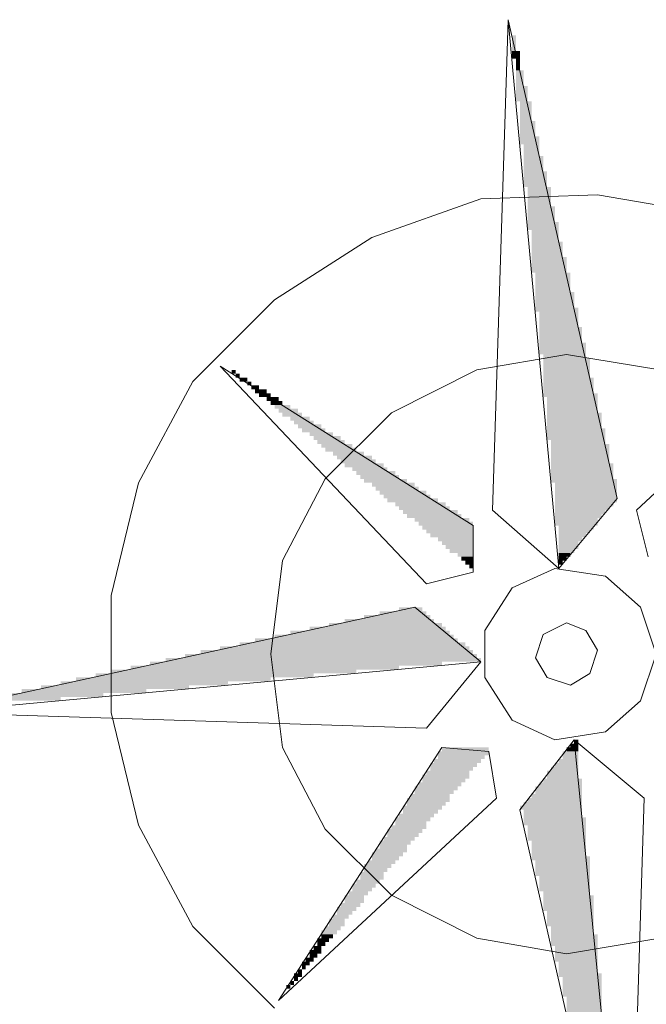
# Model space of a CAD drawing. Header units: millimetres. Extents: x -740 to 33545, y -26688 to 22494.
# Tile 218 of 256: x 12101 to 12169, y 11584 to 11691. Entities that reach past the tile are written whole.
import ezdxf

# ---------------------------------------------------------------- set-up
doc = ezdxf.new("R2010")
doc.units = ezdxf.units.MM
doc.header["$MEASUREMENT"] = 0
doc.layers.add('Nowe_820-G Rysunki Obrazki_Nr_pióra__1', color=252, linetype='Continuous', lineweight=13)
doc.layers.add('Nowe_820-G Rysunki Obrazki_Nr_pióra__23', color=252, linetype='Continuous', lineweight=15)

msp = doc.modelspace()

# ---------------------------------------------------------------- hatches: boundary and pattern name
at = {"layer": 'Nowe_820-G Rysunki Obrazki_Nr_pióra__1', "linetype": 'Continuous', "lineweight": 0}
for points in [[(12154.56, 11688.93), (12154.14, 11688.93), (12154.14, 11687.23), (12154.56, 11687.23)], [(12154.56, 11688.93), (12154.14, 11688.93), (12154.14, 11687.23), (12154.56, 11687.23)], [(12154.14, 11687.23), (12154.14, 11686.39), (12154.99, 11686.39), (12154.99, 11687.23)], [(12154.14, 11687.23), (12154.14, 11686.39), (12154.99, 11686.39), (12154.99, 11687.23)], [(12154.56, 11685.12), (12154.99, 11685.12), (12154.99, 11686.39), (12154.56, 11686.39)], [(12154.56, 11685.12), (12154.99, 11685.12), (12154.99, 11686.39), (12154.56, 11686.39)], [(12154.56, 11683.42), (12155.41, 11683.42), (12155.41, 11685.12), (12154.56, 11685.12)], [(12154.56, 11683.42), (12155.41, 11683.42), (12155.41, 11685.12), (12154.56, 11685.12)], [(12154.56, 11681.73), (12155.83, 11681.73), (12155.83, 11683.42), (12154.56, 11683.42)], [(12154.56, 11681.73), (12155.83, 11681.73), (12155.83, 11683.42), (12154.56, 11683.42)], [(12154.99, 11679.61), (12156.26, 11679.61), (12156.26, 11681.73), (12154.99, 11681.73)], [(12154.99, 11679.61), (12156.26, 11679.61), (12156.26, 11681.73), (12154.99, 11681.73)], [(12154.99, 11677.92), (12156.68, 11677.92), (12156.68, 11679.61), (12154.99, 11679.61)], [(12154.99, 11677.92), (12156.68, 11677.92), (12156.68, 11679.61), (12154.99, 11679.61)], [(12154.99, 11677.07), (12157.1, 11677.07), (12157.1, 11677.92), (12154.99, 11677.92)], [(12154.99, 11677.07), (12157.1, 11677.07), (12157.1, 11677.92), (12154.99, 11677.92)], [(12155.41, 11675.8), (12157.1, 11675.8), (12157.1, 11677.07), (12155.41, 11677.07)], [(12155.41, 11675.8), (12157.1, 11675.8), (12157.1, 11677.07), (12155.41, 11677.07)], [(12155.41, 11674.11), (12157.53, 11674.11), (12157.53, 11675.8), (12155.41, 11675.8)], [(12155.41, 11674.11), (12157.53, 11674.11), (12157.53, 11675.8), (12155.41, 11675.8)], [(12155.41, 11672.42), (12157.95, 11672.42), (12157.95, 11674.11), (12155.41, 11674.11)], [(12155.41, 11672.42), (12157.95, 11672.42), (12157.95, 11674.11), (12155.41, 11674.11)], [(12155.83, 11670.3), (12158.37, 11670.3), (12158.37, 11672.42), (12155.83, 11672.42)], [(12155.83, 11670.3), (12158.37, 11670.3), (12158.37, 11672.42), (12155.83, 11672.42)], [(12155.83, 11668.61), (12158.8, 11668.61), (12158.8, 11670.3), (12155.83, 11670.3)], [(12155.83, 11668.61), (12158.8, 11668.61), (12158.8, 11670.3), (12155.83, 11670.3)], [(12155.83, 11667.76), (12159.22, 11667.76), (12159.22, 11668.61), (12155.83, 11668.61)], [(12155.83, 11667.76), (12159.22, 11667.76), (12159.22, 11668.61), (12155.83, 11668.61)], [(12156.26, 11666.49), (12159.22, 11666.49), (12159.22, 11667.76), (12156.26, 11667.76)], [(12156.26, 11666.49), (12159.22, 11666.49), (12159.22, 11667.76), (12156.26, 11667.76)], [(12156.26, 11664.8), (12159.64, 11664.8), (12159.64, 11666.49), (12156.26, 11666.49)], [(12156.26, 11664.8), (12159.64, 11664.8), (12159.64, 11666.49), (12156.26, 11666.49)], [(12156.26, 11663.1), (12160.07, 11663.1), (12160.07, 11664.8), (12156.26, 11664.8)], [(12156.26, 11663.1), (12160.07, 11663.1), (12160.07, 11664.8), (12156.26, 11664.8)], [(12156.68, 11660.99), (12160.49, 11660.99), (12160.49, 11663.1), (12156.68, 11663.1)], [(12156.68, 11660.99), (12160.49, 11660.99), (12160.49, 11663.1), (12156.68, 11663.1)], [(12156.68, 11659.29), (12160.91, 11659.29), (12160.91, 11660.99), (12156.68, 11660.99)], [(12156.68, 11659.29), (12160.91, 11659.29), (12160.91, 11660.99), (12156.68, 11660.99)], [(12156.68, 11658.87), (12161.34, 11658.87), (12161.34, 11659.29), (12156.68, 11659.29)], [(12156.68, 11658.87), (12161.34, 11658.87), (12161.34, 11659.29), (12156.68, 11659.29)], [(12157.1, 11657.18), (12161.34, 11657.18), (12161.34, 11658.87), (12157.1, 11658.87)], [(12157.1, 11657.18), (12161.34, 11657.18), (12161.34, 11658.87), (12157.1, 11658.87)], [(12157.1, 11655.48), (12161.76, 11655.48), (12161.76, 11657.18), (12157.1, 11657.18)], [(12157.1, 11655.48), (12161.76, 11655.48), (12161.76, 11657.18), (12157.1, 11657.18)], [(12157.1, 11654.21), (12162.18, 11654.21), (12162.18, 11655.48), (12157.1, 11655.48)], [(12157.1, 11654.21), (12162.18, 11654.21), (12162.18, 11655.48), (12157.1, 11655.48)], [(12157.53, 11653.79), (12162.18, 11653.79), (12162.18, 11654.21), (12157.53, 11654.21)], [(12157.53, 11653.79), (12162.18, 11653.79), (12162.18, 11654.21), (12157.53, 11654.21)], [(12157.53, 11651.67), (12162.61, 11651.67), (12162.61, 11653.79), (12157.53, 11653.79)], [(12157.53, 11651.67), (12162.61, 11651.67), (12162.61, 11653.79), (12157.53, 11653.79)], [(12124.08, 11652.52), (12123.66, 11652.52), (12123.66, 11652.1), (12124.08, 11652.1)], [(12124.08, 11652.52), (12123.66, 11652.52), (12123.66, 11652.1), (12124.08, 11652.1)], [(12124.08, 11651.67), (12124.51, 11651.67), (12124.51, 11652.1), (12124.08, 11652.1)], [(12124.08, 11651.67), (12124.51, 11651.67), (12124.51, 11652.1), (12124.08, 11652.1)], [(12124.51, 11651.25), (12125.35, 11651.25), (12125.35, 11651.67), (12124.51, 11651.67)], [(12124.51, 11651.25), (12125.35, 11651.25), (12125.35, 11651.67), (12124.51, 11651.67)], [(12125.35, 11650.83), (12125.78, 11650.83), (12125.78, 11651.25), (12125.35, 11651.25)], [(12125.35, 11650.83), (12125.78, 11650.83), (12125.78, 11651.25), (12125.35, 11651.25)], [(12125.78, 11650.4), (12126.62, 11650.4), (12126.62, 11650.83), (12125.78, 11650.83)], [(12125.78, 11650.4), (12126.62, 11650.4), (12126.62, 11650.83), (12125.78, 11650.83)], [(12157.53, 11649.98), (12163.03, 11649.98), (12163.03, 11651.67), (12157.53, 11651.67)], [(12157.53, 11649.98), (12163.03, 11649.98), (12163.03, 11651.67), (12157.53, 11651.67)], [(12126.2, 11649.98), (12127.47, 11649.98), (12127.47, 11650.4), (12126.2, 11650.4)], [(12126.2, 11649.98), (12127.47, 11649.98), (12127.47, 11650.4), (12126.2, 11650.4)], [(12126.62, 11649.56), (12127.89, 11649.56), (12127.89, 11649.98), (12126.62, 11649.98)], [(12126.62, 11649.56), (12127.89, 11649.56), (12127.89, 11649.98), (12126.62, 11649.98)], [(12157.53, 11649.56), (12163.45, 11649.56), (12163.45, 11649.98), (12157.53, 11649.98)], [(12157.53, 11649.56), (12163.45, 11649.56), (12163.45, 11649.98), (12157.53, 11649.98)], [(12127.47, 11649.13), (12128.74, 11649.13), (12128.74, 11649.56), (12127.47, 11649.56)], [(12127.47, 11649.13), (12128.74, 11649.13), (12128.74, 11649.56), (12127.47, 11649.56)], [(12127.89, 11648.71), (12129.16, 11648.71), (12129.16, 11649.13), (12127.89, 11649.13)], [(12127.89, 11648.71), (12129.16, 11648.71), (12129.16, 11649.13), (12127.89, 11649.13)], [(12128.32, 11648.29), (12130.01, 11648.29), (12130.01, 11648.71), (12128.32, 11648.71)], [(12128.32, 11648.29), (12130.01, 11648.29), (12130.01, 11648.71), (12128.32, 11648.71)], [(12157.95, 11647.86), (12163.45, 11647.86), (12163.45, 11649.56), (12157.95, 11649.56)], [(12157.95, 11647.86), (12163.45, 11647.86), (12163.45, 11649.56), (12157.95, 11649.56)], [(12128.74, 11647.86), (12130.86, 11647.86), (12130.86, 11648.29), (12128.74, 11648.29)], [(12128.74, 11647.86), (12130.86, 11647.86), (12130.86, 11648.29), (12128.74, 11648.29)], [(12129.16, 11647.44), (12131.28, 11647.44), (12131.28, 11647.86), (12129.16, 11647.86)], [(12129.16, 11647.44), (12131.28, 11647.44), (12131.28, 11647.86), (12129.16, 11647.86)], [(12157.95, 11646.17), (12163.88, 11646.17), (12163.88, 11647.86), (12157.95, 11647.86)], [(12157.95, 11646.17), (12163.88, 11646.17), (12163.88, 11647.86), (12157.95, 11647.86)], [(12130.01, 11647.02), (12132.13, 11647.02), (12132.13, 11647.44), (12130.01, 11647.44)], [(12130.01, 11647.02), (12132.13, 11647.02), (12132.13, 11647.44), (12130.01, 11647.44)], [(12130.43, 11646.59), (12132.55, 11646.59), (12132.55, 11647.02), (12130.43, 11647.02)], [(12130.43, 11646.59), (12132.55, 11646.59), (12132.55, 11647.02), (12130.43, 11647.02)], [(12130.86, 11646.17), (12133.4, 11646.17), (12133.4, 11646.59), (12130.86, 11646.59)], [(12130.86, 11646.17), (12133.4, 11646.17), (12133.4, 11646.59), (12130.86, 11646.59)], [(12131.28, 11645.75), (12133.82, 11645.75), (12133.82, 11646.17), (12131.28, 11646.17)], [(12131.28, 11645.75), (12133.82, 11645.75), (12133.82, 11646.17), (12131.28, 11646.17)], [(12132.13, 11645.32), (12134.67, 11645.32), (12134.67, 11645.75), (12132.13, 11645.75)], [(12132.13, 11645.32), (12134.67, 11645.32), (12134.67, 11645.75), (12132.13, 11645.75)], [(12157.95, 11644.9), (12164.3, 11644.9), (12164.3, 11646.17), (12157.95, 11646.17)], [(12157.95, 11644.9), (12164.3, 11644.9), (12164.3, 11646.17), (12157.95, 11646.17)], [(12132.55, 11644.9), (12135.51, 11644.9), (12135.51, 11645.32), (12132.55, 11645.32)], [(12132.55, 11644.9), (12135.51, 11644.9), (12135.51, 11645.32), (12132.55, 11645.32)], [(12132.97, 11644.48), (12135.94, 11644.48), (12135.94, 11644.9), (12132.97, 11644.9)], [(12132.97, 11644.48), (12135.94, 11644.48), (12135.94, 11644.9), (12132.97, 11644.9)], [(12133.4, 11644.05), (12136.78, 11644.05), (12136.78, 11644.48), (12133.4, 11644.48)], [(12133.4, 11644.05), (12136.78, 11644.05), (12136.78, 11644.48), (12133.4, 11644.48)], [(12158.37, 11644.48), (12164.3, 11644.48), (12164.3, 11644.9), (12158.37, 11644.9)], [(12158.37, 11644.48), (12164.3, 11644.48), (12164.3, 11644.9), (12158.37, 11644.9)], [(12158.37, 11642.36), (12164.72, 11642.36), (12164.72, 11644.48), (12158.37, 11644.48)], [(12158.37, 11642.36), (12164.72, 11642.36), (12164.72, 11644.48), (12158.37, 11644.48)], [(12133.82, 11643.63), (12137.21, 11643.63), (12137.21, 11644.05), (12133.82, 11644.05)], [(12133.82, 11643.63), (12137.21, 11643.63), (12137.21, 11644.05), (12133.82, 11644.05)], [(12134.67, 11643.21), (12138.05, 11643.21), (12138.05, 11643.63), (12134.67, 11643.63)], [(12134.67, 11643.21), (12138.05, 11643.21), (12138.05, 11643.63), (12134.67, 11643.63)], [(12135.09, 11642.78), (12138.9, 11642.78), (12138.9, 11643.21), (12135.09, 11643.21)], [(12135.09, 11642.78), (12138.9, 11642.78), (12138.9, 11643.21), (12135.09, 11643.21)], [(12135.51, 11642.36), (12139.32, 11642.36), (12139.32, 11642.78), (12135.51, 11642.78)], [(12135.51, 11642.36), (12139.32, 11642.36), (12139.32, 11642.78), (12135.51, 11642.78)], [(12135.94, 11641.94), (12140.17, 11641.94), (12140.17, 11642.36), (12135.94, 11642.36)], [(12135.94, 11641.94), (12140.17, 11641.94), (12140.17, 11642.36), (12135.94, 11642.36)], [(12158.37, 11640.67), (12165.15, 11640.67), (12165.15, 11642.36), (12158.37, 11642.36)], [(12158.37, 11640.67), (12165.15, 11640.67), (12165.15, 11642.36), (12158.37, 11642.36)], [(12136.78, 11641.51), (12140.59, 11641.51), (12140.59, 11641.94), (12136.78, 11641.94)], [(12136.78, 11641.51), (12140.59, 11641.51), (12140.59, 11641.94), (12136.78, 11641.94)], [(12137.21, 11641.09), (12141.44, 11641.09), (12141.44, 11641.51), (12137.21, 11641.51)], [(12137.21, 11641.09), (12141.44, 11641.09), (12141.44, 11641.51), (12137.21, 11641.51)], [(12137.63, 11640.67), (12141.86, 11640.67), (12141.86, 11641.09), (12137.63, 11641.09)], [(12137.63, 11640.67), (12141.86, 11640.67), (12141.86, 11641.09), (12137.63, 11641.09)], [(12138.05, 11640.24), (12142.71, 11640.24), (12142.71, 11640.67), (12138.05, 11640.67)], [(12138.05, 11640.24), (12142.71, 11640.24), (12142.71, 11640.67), (12138.05, 11640.67)], [(12138.9, 11639.82), (12143.56, 11639.82), (12143.56, 11640.24), (12138.9, 11640.24)], [(12138.9, 11639.82), (12143.56, 11639.82), (12143.56, 11640.24), (12138.9, 11640.24)], [(12158.37, 11640.24), (12165.57, 11640.24), (12165.57, 11640.67), (12158.37, 11640.67)], [(12158.37, 11640.24), (12165.57, 11640.24), (12165.57, 11640.67), (12158.37, 11640.67)], [(12158.8, 11638.13), (12165.57, 11638.13), (12165.57, 11640.24), (12158.8, 11640.24)], [(12158.8, 11638.13), (12165.57, 11638.13), (12165.57, 11640.24), (12158.8, 11640.24)], [(12139.32, 11639.4), (12143.98, 11639.4), (12143.98, 11639.82), (12139.32, 11639.82)], [(12139.32, 11639.4), (12143.98, 11639.4), (12143.98, 11639.82), (12139.32, 11639.82)], [(12139.75, 11638.97), (12144.83, 11638.97), (12144.83, 11639.4), (12139.75, 11639.4)], [(12139.75, 11638.97), (12144.83, 11638.97), (12144.83, 11639.4), (12139.75, 11639.4)], [(12140.17, 11638.55), (12145.25, 11638.55), (12145.25, 11638.97), (12140.17, 11638.97)], [(12140.17, 11638.55), (12145.25, 11638.55), (12145.25, 11638.97), (12140.17, 11638.97)], [(12140.59, 11638.13), (12146.1, 11638.13), (12146.1, 11638.55), (12140.59, 11638.55)], [(12140.59, 11638.13), (12146.1, 11638.13), (12146.1, 11638.55), (12140.59, 11638.55)], [(12141.44, 11637.7), (12146.94, 11637.7), (12146.94, 11638.13), (12141.44, 11638.13)], [(12141.44, 11637.7), (12146.94, 11637.7), (12146.94, 11638.13), (12141.44, 11638.13)], [(12158.8, 11637.7), (12165.15, 11637.7), (12165.15, 11638.13), (12158.8, 11638.13)], [(12158.8, 11637.7), (12165.15, 11637.7), (12165.15, 11638.13), (12158.8, 11638.13)], [(12141.86, 11637.28), (12147.37, 11637.28), (12147.37, 11637.7), (12141.86, 11637.7)], [(12141.86, 11637.28), (12147.37, 11637.28), (12147.37, 11637.7), (12141.86, 11637.7)], [(12142.29, 11636.86), (12148.21, 11636.86), (12148.21, 11637.28), (12142.29, 11637.28)], [(12142.29, 11636.86), (12148.21, 11636.86), (12148.21, 11637.28), (12142.29, 11637.28)], [(12142.71, 11636.43), (12148.64, 11636.43), (12148.64, 11636.86), (12142.71, 11636.86)], [(12142.71, 11636.43), (12148.64, 11636.43), (12148.64, 11636.86), (12142.71, 11636.86)], [(12158.8, 11637.28), (12164.72, 11637.28), (12164.72, 11637.7), (12158.8, 11637.7)], [(12158.8, 11637.28), (12164.72, 11637.28), (12164.72, 11637.7), (12158.8, 11637.7)], [(12158.8, 11636.86), (12164.3, 11636.86), (12164.3, 11637.28), (12158.8, 11637.28)], [(12158.8, 11636.86), (12164.3, 11636.86), (12164.3, 11637.28), (12158.8, 11637.28)], [(12158.8, 11636.43), (12163.88, 11636.43), (12163.88, 11636.86), (12158.8, 11636.86)], [(12158.8, 11636.43), (12163.88, 11636.43), (12163.88, 11636.86), (12158.8, 11636.86)], [(12143.56, 11636.01), (12149.48, 11636.01), (12149.48, 11636.43), (12143.56, 11636.43)], [(12143.56, 11636.01), (12149.48, 11636.01), (12149.48, 11636.43), (12143.56, 11636.43)], [(12143.98, 11635.59), (12149.91, 11635.59), (12149.91, 11636.01), (12143.98, 11636.01)], [(12143.98, 11635.59), (12149.91, 11635.59), (12149.91, 11636.01), (12143.98, 11636.01)], [(12158.8, 11635.59), (12163.45, 11635.59), (12163.45, 11636.43), (12158.8, 11636.43)], [(12158.8, 11635.59), (12163.45, 11635.59), (12163.45, 11636.43), (12158.8, 11636.43)], [(12144.4, 11635.16), (12149.91, 11635.16), (12149.91, 11635.59), (12144.4, 11635.59)], [(12144.4, 11635.16), (12149.91, 11635.16), (12149.91, 11635.59), (12144.4, 11635.59)], [(12144.83, 11634.74), (12149.91, 11634.74), (12149.91, 11635.16), (12144.83, 11635.16)], [(12144.83, 11634.74), (12149.91, 11634.74), (12149.91, 11635.16), (12144.83, 11635.16)], [(12145.25, 11634.32), (12149.91, 11634.32), (12149.91, 11634.74), (12145.25, 11634.74)], [(12145.25, 11634.32), (12149.91, 11634.32), (12149.91, 11634.74), (12145.25, 11634.74)], [(12159.22, 11635.16), (12163.03, 11635.16), (12163.03, 11635.59), (12159.22, 11635.59)], [(12159.22, 11635.16), (12163.03, 11635.16), (12163.03, 11635.59), (12159.22, 11635.59)], [(12159.22, 11634.74), (12162.61, 11634.74), (12162.61, 11635.16), (12159.22, 11635.16)], [(12159.22, 11634.74), (12162.61, 11634.74), (12162.61, 11635.16), (12159.22, 11635.16)], [(12159.22, 11634.32), (12162.18, 11634.32), (12162.18, 11634.74), (12159.22, 11634.74)], [(12159.22, 11634.32), (12162.18, 11634.32), (12162.18, 11634.74), (12159.22, 11634.74)], [(12146.1, 11633.89), (12149.91, 11633.89), (12149.91, 11634.32), (12146.1, 11634.32)], [(12146.1, 11633.89), (12149.91, 11633.89), (12149.91, 11634.32), (12146.1, 11634.32)], [(12146.52, 11633.47), (12149.91, 11633.47), (12149.91, 11633.89), (12146.52, 11633.89)], [(12146.52, 11633.47), (12149.91, 11633.47), (12149.91, 11633.89), (12146.52, 11633.89)], [(12159.22, 11633.89), (12161.76, 11633.89), (12161.76, 11634.32), (12159.22, 11634.32)], [(12159.22, 11633.89), (12161.76, 11633.89), (12161.76, 11634.32), (12159.22, 11634.32)], [(12159.22, 11633.05), (12161.34, 11633.05), (12161.34, 11633.89), (12159.22, 11633.89)], [(12159.22, 11633.05), (12161.34, 11633.05), (12161.34, 11633.89), (12159.22, 11633.89)], [(12146.94, 11633.05), (12149.91, 11633.05), (12149.91, 11633.47), (12146.94, 11633.47)], [(12146.94, 11633.05), (12149.91, 11633.05), (12149.91, 11633.47), (12146.94, 11633.47)], [(12147.37, 11632.62), (12149.91, 11632.62), (12149.91, 11633.05), (12147.37, 11633.05)], [(12147.37, 11632.62), (12149.91, 11632.62), (12149.91, 11633.05), (12147.37, 11633.05)], [(12148.21, 11632.2), (12149.91, 11632.2), (12149.91, 11632.62), (12148.21, 11632.62)], [(12148.21, 11632.2), (12149.91, 11632.2), (12149.91, 11632.62), (12148.21, 11632.62)], [(12159.22, 11632.62), (12160.91, 11632.62), (12160.91, 11633.05), (12159.22, 11633.05)], [(12159.22, 11632.62), (12160.91, 11632.62), (12160.91, 11633.05), (12159.22, 11633.05)], [(12159.22, 11632.2), (12160.49, 11632.2), (12160.49, 11632.62), (12159.22, 11632.62)], [(12159.22, 11632.2), (12160.49, 11632.2), (12160.49, 11632.62), (12159.22, 11632.62)], [(12148.64, 11631.78), (12149.91, 11631.78), (12149.91, 11632.2), (12148.64, 11632.2)], [(12148.64, 11631.78), (12149.91, 11631.78), (12149.91, 11632.2), (12148.64, 11632.2)], [(12149.06, 11631.35), (12149.91, 11631.35), (12149.91, 11631.78), (12149.06, 11631.78)], [(12149.06, 11631.35), (12149.91, 11631.35), (12149.91, 11631.78), (12149.06, 11631.78)], [(12159.22, 11631.78), (12160.07, 11631.78), (12160.07, 11632.2), (12159.22, 11632.2)], [(12159.22, 11631.78), (12160.07, 11631.78), (12160.07, 11632.2), (12159.22, 11632.2)], [(12159.22, 11631.78), (12159.22, 11631.35), (12159.64, 11631.35), (12159.64, 11631.78)], [(12159.22, 11631.78), (12159.22, 11631.35), (12159.64, 11631.35), (12159.64, 11631.78)], [(12149.48, 11631.35), (12149.48, 11630.93), (12149.91, 11630.93), (12149.91, 11631.35)], [(12149.48, 11631.35), (12149.48, 11630.93), (12149.91, 11630.93), (12149.91, 11631.35)], [(12139.75, 11625.85), (12144.83, 11625.85), (12144.83, 11626.27), (12139.75, 11626.27)], [(12139.75, 11625.85), (12144.83, 11625.85), (12144.83, 11626.27), (12139.75, 11626.27)], [(12141.86, 11626.27), (12144.4, 11626.27), (12144.4, 11626.7), (12141.86, 11626.7)], [(12141.86, 11626.27), (12144.4, 11626.27), (12144.4, 11626.7), (12141.86, 11626.7)], [(12134.24, 11624.58), (12146.52, 11624.58), (12146.52, 11625), (12134.24, 11625)], [(12134.24, 11624.58), (12146.52, 11624.58), (12146.52, 11625), (12134.24, 11625)], [(12135.94, 11625), (12145.67, 11625), (12145.67, 11625.43), (12135.94, 11625.43)], [(12135.94, 11625), (12145.67, 11625), (12145.67, 11625.43), (12135.94, 11625.43)], [(12138.05, 11625.43), (12145.25, 11625.43), (12145.25, 11625.85), (12138.05, 11625.85)], [(12138.05, 11625.43), (12145.25, 11625.43), (12145.25, 11625.85), (12138.05, 11625.85)], [(12130.01, 11623.73), (12147.37, 11623.73), (12147.37, 11624.16), (12130.01, 11624.16)], [(12130.01, 11623.73), (12147.37, 11623.73), (12147.37, 11624.16), (12130.01, 11624.16)], [(12132.13, 11624.16), (12146.94, 11624.16), (12146.94, 11624.58), (12132.13, 11624.58)], [(12132.13, 11624.16), (12146.94, 11624.16), (12146.94, 11624.58), (12132.13, 11624.58)], [(12124.51, 11622.46), (12149.06, 11622.46), (12149.06, 11622.89), (12124.51, 11622.89)], [(12124.51, 11622.46), (12149.06, 11622.46), (12149.06, 11622.89), (12124.51, 11622.89)], [(12126.2, 11622.89), (12148.21, 11622.89), (12148.21, 11623.31), (12126.2, 11623.31)], [(12126.2, 11622.89), (12148.21, 11622.89), (12148.21, 11623.31), (12126.2, 11623.31)], [(12128.32, 11623.31), (12147.79, 11623.31), (12147.79, 11623.73), (12128.32, 11623.73)], [(12128.32, 11623.31), (12147.79, 11623.31), (12147.79, 11623.73), (12128.32, 11623.73)], [(12120.27, 11621.62), (12149.91, 11621.62), (12149.91, 11622.04), (12120.27, 11622.04)], [(12120.27, 11621.62), (12149.91, 11621.62), (12149.91, 11622.04), (12120.27, 11622.04)], [(12122.39, 11622.04), (12149.48, 11622.04), (12149.48, 11622.46), (12122.39, 11622.46)], [(12122.39, 11622.04), (12149.48, 11622.04), (12149.48, 11622.46), (12122.39, 11622.46)], [(12114.77, 11620.35), (12146.52, 11620.35), (12146.52, 11620.77), (12114.77, 11620.77)], [(12114.77, 11620.35), (12146.52, 11620.35), (12146.52, 11620.77), (12114.77, 11620.77)], [(12116.46, 11620.77), (12150.75, 11620.77), (12150.75, 11621.19), (12116.46, 11621.19)], [(12116.46, 11620.77), (12150.75, 11620.77), (12150.75, 11621.19), (12116.46, 11621.19)], [(12118.58, 11621.19), (12150.33, 11621.19), (12150.33, 11621.62), (12118.58, 11621.62)], [(12118.58, 11621.19), (12150.33, 11621.19), (12150.33, 11621.62), (12118.58, 11621.62)], [(12110.54, 11619.5), (12137.21, 11619.5), (12137.21, 11619.92), (12110.54, 11619.92)], [(12110.54, 11619.5), (12137.21, 11619.5), (12137.21, 11619.92), (12110.54, 11619.92)], [(12112.65, 11619.92), (12141.86, 11619.92), (12141.86, 11620.35), (12112.65, 11620.35)], [(12112.65, 11619.92), (12141.86, 11619.92), (12141.86, 11620.35), (12112.65, 11620.35)], [(12105.03, 11618.23), (12123.24, 11618.23), (12123.24, 11618.65), (12105.03, 11618.65)], [(12105.03, 11618.23), (12123.24, 11618.23), (12123.24, 11618.65), (12105.03, 11618.65)], [(12106.73, 11618.65), (12127.89, 11618.65), (12127.89, 11619.08), (12106.73, 11619.08)], [(12106.73, 11618.65), (12127.89, 11618.65), (12127.89, 11619.08), (12106.73, 11619.08)], [(12108.84, 11619.08), (12132.55, 11619.08), (12132.55, 11619.5), (12108.84, 11619.5)], [(12108.84, 11619.08), (12132.55, 11619.08), (12132.55, 11619.5), (12108.84, 11619.5)], [(12100.8, 11617.38), (12114.35, 11617.38), (12114.35, 11617.81), (12100.8, 11617.81)], [(12100.8, 11617.38), (12114.35, 11617.38), (12114.35, 11617.81), (12100.8, 11617.81)], [(12102.92, 11617.81), (12119, 11617.81), (12119, 11618.23), (12102.92, 11618.23)], [(12102.92, 11617.81), (12119, 11617.81), (12119, 11618.23), (12102.92, 11618.23)], [(12096.99, 11616.54), (12105.03, 11616.54), (12105.03, 11616.96), (12096.99, 11616.96)], [(12096.99, 11616.54), (12105.03, 11616.54), (12105.03, 11616.96), (12096.99, 11616.96)], [(12099.11, 11616.96), (12109.69, 11616.96), (12109.69, 11617.38), (12099.11, 11617.38)], [(12099.11, 11616.96), (12109.69, 11616.96), (12109.69, 11617.38), (12099.11, 11617.38)], [(12160.91, 11611.88), (12161.34, 11611.88), (12161.34, 11612.3), (12160.91, 11612.3)], [(12160.91, 11611.88), (12161.34, 11611.88), (12161.34, 11612.3), (12160.91, 11612.3)], [(12146.52, 11611.03), (12151.6, 11611.03), (12151.6, 11611.46), (12146.52, 11611.46)], [(12146.52, 11611.03), (12151.6, 11611.03), (12151.6, 11611.46), (12146.52, 11611.46)], [(12160.07, 11611.03), (12161.34, 11611.03), (12161.34, 11611.46), (12160.07, 11611.46)], [(12160.07, 11611.03), (12161.34, 11611.03), (12161.34, 11611.46), (12160.07, 11611.46)], [(12160.49, 11611.46), (12161.34, 11611.46), (12161.34, 11611.88), (12160.49, 11611.88)], [(12160.49, 11611.46), (12161.34, 11611.46), (12161.34, 11611.88), (12160.49, 11611.88)], [(12145.67, 11609.76), (12150.75, 11609.76), (12150.75, 11610.19), (12145.67, 11610.19)], [(12145.67, 11609.76), (12150.75, 11609.76), (12150.75, 11610.19), (12145.67, 11610.19)], [(12146.1, 11610.61), (12151.6, 11610.61), (12151.6, 11611.03), (12146.1, 11611.03)], [(12146.1, 11610.61), (12151.6, 11610.61), (12151.6, 11611.03), (12146.1, 11611.03)], [(12146.1, 11610.19), (12151.18, 11610.19), (12151.18, 11610.61), (12146.1, 11610.61)], [(12146.1, 11610.19), (12151.18, 11610.19), (12151.18, 11610.61), (12146.1, 11610.61)], [(12159.22, 11609.76), (12161.34, 11609.76), (12161.34, 11610.19), (12159.22, 11610.19)], [(12159.22, 11609.76), (12161.34, 11609.76), (12161.34, 11610.19), (12159.22, 11610.19)], [(12159.64, 11610.19), (12161.34, 11610.19), (12161.34, 11611.03), (12159.64, 11611.03)], [(12159.64, 11610.19), (12161.34, 11610.19), (12161.34, 11611.03), (12159.64, 11611.03)], [(12145.25, 11609.34), (12150.33, 11609.34), (12150.33, 11609.76), (12145.25, 11609.76)], [(12145.25, 11609.34), (12150.33, 11609.34), (12150.33, 11609.76), (12145.25, 11609.76)], [(12145.25, 11608.92), (12149.91, 11608.92), (12149.91, 11609.34), (12145.25, 11609.34)], [(12145.25, 11608.92), (12149.91, 11608.92), (12149.91, 11609.34), (12145.25, 11609.34)], [(12158.37, 11608.92), (12161.34, 11608.92), (12161.34, 11609.34), (12158.37, 11609.34)], [(12158.37, 11608.92), (12161.34, 11608.92), (12161.34, 11609.34), (12158.37, 11609.34)], [(12158.8, 11609.34), (12161.34, 11609.34), (12161.34, 11609.76), (12158.8, 11609.76)], [(12158.8, 11609.34), (12161.34, 11609.34), (12161.34, 11609.76), (12158.8, 11609.76)], [(12144.4, 11608.07), (12149.48, 11608.07), (12149.48, 11608.49), (12144.4, 11608.49)], [(12144.4, 11608.07), (12149.48, 11608.07), (12149.48, 11608.49), (12144.4, 11608.49)], [(12144.4, 11607.65), (12149.06, 11607.65), (12149.06, 11608.07), (12144.4, 11608.07)], [(12144.4, 11607.65), (12149.06, 11607.65), (12149.06, 11608.07), (12144.4, 11608.07)], [(12144.83, 11608.49), (12149.48, 11608.49), (12149.48, 11608.92), (12144.83, 11608.92)], [(12144.83, 11608.49), (12149.48, 11608.49), (12149.48, 11608.92), (12144.83, 11608.92)], [(12157.53, 11607.65), (12161.76, 11607.65), (12161.76, 11608.07), (12157.53, 11608.07)], [(12157.53, 11607.65), (12161.76, 11607.65), (12161.76, 11608.07), (12157.53, 11608.07)], [(12157.95, 11608.07), (12161.34, 11608.07), (12161.34, 11608.92), (12157.95, 11608.92)], [(12157.95, 11608.07), (12161.34, 11608.07), (12161.34, 11608.92), (12157.95, 11608.92)], [(12143.56, 11606.8), (12148.21, 11606.8), (12148.21, 11607.22), (12143.56, 11607.22)], [(12143.56, 11606.8), (12148.21, 11606.8), (12148.21, 11607.22), (12143.56, 11607.22)], [(12143.56, 11606.38), (12147.79, 11606.38), (12147.79, 11606.8), (12143.56, 11606.8)], [(12143.56, 11606.38), (12147.79, 11606.38), (12147.79, 11606.8), (12143.56, 11606.8)], [(12143.98, 11607.22), (12148.64, 11607.22), (12148.64, 11607.65), (12143.98, 11607.65)], [(12143.98, 11607.22), (12148.64, 11607.22), (12148.64, 11607.65), (12143.98, 11607.65)], [(12156.68, 11606.38), (12161.76, 11606.38), (12161.76, 11607.22), (12156.68, 11607.22)], [(12156.68, 11606.38), (12161.76, 11606.38), (12161.76, 11607.22), (12156.68, 11607.22)], [(12157.1, 11607.22), (12161.76, 11607.22), (12161.76, 11607.65), (12157.1, 11607.65)], [(12157.1, 11607.22), (12161.76, 11607.22), (12161.76, 11607.65), (12157.1, 11607.65)], [(12142.71, 11605.53), (12147.37, 11605.53), (12147.37, 11605.95), (12142.71, 11605.95)], [(12142.71, 11605.53), (12147.37, 11605.53), (12147.37, 11605.95), (12142.71, 11605.95)], [(12143.13, 11605.95), (12147.37, 11605.95), (12147.37, 11606.38), (12143.13, 11606.38)], [(12143.13, 11605.95), (12147.37, 11605.95), (12147.37, 11606.38), (12143.13, 11606.38)], [(12155.83, 11605.53), (12161.76, 11605.53), (12161.76, 11605.95), (12155.83, 11605.95)], [(12155.83, 11605.53), (12161.76, 11605.53), (12161.76, 11605.95), (12155.83, 11605.95)], [(12156.26, 11605.95), (12161.76, 11605.95), (12161.76, 11606.38), (12156.26, 11606.38)], [(12156.26, 11605.95), (12161.76, 11605.95), (12161.76, 11606.38), (12156.26, 11606.38)], [(12142.29, 11604.68), (12146.52, 11604.68), (12146.52, 11605.11), (12142.29, 11605.11)], [(12142.29, 11604.68), (12146.52, 11604.68), (12146.52, 11605.11), (12142.29, 11605.11)], [(12142.29, 11604.26), (12146.1, 11604.26), (12146.1, 11604.68), (12142.29, 11604.68)], [(12142.29, 11604.26), (12146.1, 11604.26), (12146.1, 11604.68), (12142.29, 11604.68)], [(12142.71, 11605.11), (12146.94, 11605.11), (12146.94, 11605.53), (12142.71, 11605.53)], [(12142.71, 11605.11), (12146.94, 11605.11), (12146.94, 11605.53), (12142.71, 11605.53)], [(12154.99, 11605.11), (12154.99, 11604.68), (12161.76, 11604.68), (12161.76, 11605.11)], [(12154.99, 11605.11), (12154.99, 11604.68), (12161.76, 11604.68), (12161.76, 11605.11)], [(12155.41, 11605.11), (12161.76, 11605.11), (12161.76, 11605.53), (12155.41, 11605.53)], [(12155.41, 11605.11), (12161.76, 11605.11), (12161.76, 11605.53), (12155.41, 11605.53)], [(12155.41, 11603.84), (12161.76, 11603.84), (12161.76, 11604.68), (12155.41, 11604.68)], [(12155.41, 11603.84), (12161.76, 11603.84), (12161.76, 11604.68), (12155.41, 11604.68)], [(12141.44, 11603.41), (12145.25, 11603.41), (12145.25, 11603.84), (12141.44, 11603.84)], [(12141.44, 11603.41), (12145.25, 11603.41), (12145.25, 11603.84), (12141.44, 11603.84)], [(12141.86, 11603.84), (12145.67, 11603.84), (12145.67, 11604.26), (12141.86, 11604.26)], [(12141.86, 11603.84), (12145.67, 11603.84), (12145.67, 11604.26), (12141.86, 11604.26)], [(12155.41, 11602.99), (12162.18, 11602.99), (12162.18, 11603.84), (12155.41, 11603.84)], [(12155.41, 11602.99), (12162.18, 11602.99), (12162.18, 11603.84), (12155.41, 11603.84)], [(12140.59, 11602.14), (12144.4, 11602.14), (12144.4, 11602.57), (12140.59, 11602.57)], [(12140.59, 11602.14), (12144.4, 11602.14), (12144.4, 11602.57), (12140.59, 11602.57)], [(12141.02, 11602.57), (12144.83, 11602.57), (12144.83, 11602.99), (12141.02, 11602.99)], [(12141.02, 11602.57), (12144.83, 11602.57), (12144.83, 11602.99), (12141.02, 11602.99)], [(12141.44, 11602.99), (12144.83, 11602.99), (12144.83, 11603.41), (12141.44, 11603.41)], [(12141.44, 11602.99), (12144.83, 11602.99), (12144.83, 11603.41), (12141.44, 11603.41)], [(12155.83, 11601.3), (12162.18, 11601.3), (12162.18, 11602.99), (12155.83, 11602.99)], [(12155.83, 11601.3), (12162.18, 11601.3), (12162.18, 11602.99), (12155.83, 11602.99)], [(12140.17, 11601.3), (12143.56, 11601.3), (12143.56, 11601.72), (12140.17, 11601.72)], [(12140.17, 11601.3), (12143.56, 11601.3), (12143.56, 11601.72), (12140.17, 11601.72)], [(12140.59, 11601.72), (12143.98, 11601.72), (12143.98, 11602.14), (12140.59, 11602.14)], [(12140.59, 11601.72), (12143.98, 11601.72), (12143.98, 11602.14), (12140.59, 11602.14)], [(12139.32, 11600.03), (12142.71, 11600.03), (12142.71, 11600.45), (12139.32, 11600.45)], [(12139.32, 11600.03), (12142.71, 11600.03), (12142.71, 11600.45), (12139.32, 11600.45)], [(12139.75, 11600.87), (12143.13, 11600.87), (12143.13, 11601.3), (12139.75, 11601.3)], [(12139.75, 11600.87), (12143.13, 11600.87), (12143.13, 11601.3), (12139.75, 11601.3)], [(12139.75, 11600.45), (12142.71, 11600.45), (12142.71, 11600.87), (12139.75, 11600.87)], [(12139.75, 11600.45), (12142.71, 11600.45), (12142.71, 11600.87), (12139.75, 11600.87)], [(12156.26, 11599.6), (12162.18, 11599.6), (12162.18, 11601.3), (12156.26, 11601.3)], [(12156.26, 11599.6), (12162.18, 11599.6), (12162.18, 11601.3), (12156.26, 11601.3)], [(12138.9, 11599.6), (12142.29, 11599.6), (12142.29, 11600.03), (12138.9, 11600.03)], [(12138.9, 11599.6), (12142.29, 11599.6), (12142.29, 11600.03), (12138.9, 11600.03)], [(12138.9, 11599.18), (12141.86, 11599.18), (12141.86, 11599.6), (12138.9, 11599.6)], [(12138.9, 11599.18), (12141.86, 11599.18), (12141.86, 11599.6), (12138.9, 11599.6)], [(12156.26, 11599.18), (12162.61, 11599.18), (12162.61, 11599.6), (12156.26, 11599.6)], [(12156.26, 11599.18), (12162.61, 11599.18), (12162.61, 11599.6), (12156.26, 11599.6)], [(12138.05, 11598.33), (12141.02, 11598.33), (12141.02, 11598.76), (12138.05, 11598.76)], [(12138.05, 11598.33), (12141.02, 11598.33), (12141.02, 11598.76), (12138.05, 11598.76)], [(12138.05, 11597.91), (12140.59, 11597.91), (12140.59, 11598.33), (12138.05, 11598.33)], [(12138.05, 11597.91), (12140.59, 11597.91), (12140.59, 11598.33), (12138.05, 11598.33)], [(12138.48, 11598.76), (12141.44, 11598.76), (12141.44, 11599.18), (12138.48, 11599.18)], [(12138.48, 11598.76), (12141.44, 11598.76), (12141.44, 11599.18), (12138.48, 11599.18)], [(12156.68, 11597.49), (12162.61, 11597.49), (12162.61, 11599.18), (12156.68, 11599.18)], [(12156.68, 11597.49), (12162.61, 11597.49), (12162.61, 11599.18), (12156.68, 11599.18)], [(12137.63, 11597.06), (12140.17, 11597.06), (12140.17, 11597.91), (12137.63, 11597.91)], [(12137.63, 11597.06), (12140.17, 11597.06), (12140.17, 11597.91), (12137.63, 11597.91)], [(12157.1, 11595.79), (12162.61, 11595.79), (12162.61, 11597.49), (12157.1, 11597.49)], [(12157.1, 11595.79), (12162.61, 11595.79), (12162.61, 11597.49), (12157.1, 11597.49)], [(12136.78, 11596.22), (12139.32, 11596.22), (12139.32, 11596.64), (12136.78, 11596.64)], [(12136.78, 11596.22), (12139.32, 11596.22), (12139.32, 11596.64), (12136.78, 11596.64)], [(12136.78, 11595.79), (12138.9, 11595.79), (12138.9, 11596.22), (12136.78, 11596.22)], [(12136.78, 11595.79), (12138.9, 11595.79), (12138.9, 11596.22), (12136.78, 11596.22)], [(12137.21, 11596.64), (12139.75, 11596.64), (12139.75, 11597.06), (12137.21, 11597.06)], [(12137.21, 11596.64), (12139.75, 11596.64), (12139.75, 11597.06), (12137.21, 11597.06)], [(12135.94, 11594.52), (12138.05, 11594.52), (12138.05, 11595.37), (12135.94, 11595.37)], [(12135.94, 11594.52), (12138.05, 11594.52), (12138.05, 11595.37), (12135.94, 11595.37)], [(12136.36, 11595.37), (12138.48, 11595.37), (12138.48, 11595.79), (12136.36, 11595.79)], [(12136.36, 11595.37), (12138.48, 11595.37), (12138.48, 11595.79), (12136.36, 11595.79)], [(12157.53, 11595.37), (12162.61, 11595.37), (12162.61, 11595.79), (12157.53, 11595.79)], [(12157.53, 11595.37), (12162.61, 11595.37), (12162.61, 11595.79), (12157.53, 11595.79)], [(12157.53, 11593.68), (12163.03, 11593.68), (12163.03, 11595.37), (12157.53, 11595.37)], [(12157.53, 11593.68), (12163.03, 11593.68), (12163.03, 11595.37), (12157.53, 11595.37)], [(12135.09, 11593.68), (12137.21, 11593.68), (12137.21, 11594.1), (12135.09, 11594.1)], [(12135.09, 11593.68), (12137.21, 11593.68), (12137.21, 11594.1), (12135.09, 11594.1)], [(12135.51, 11594.1), (12137.63, 11594.1), (12137.63, 11594.52), (12135.51, 11594.52)], [(12135.51, 11594.1), (12137.63, 11594.1), (12137.63, 11594.52), (12135.51, 11594.52)], [(12134.67, 11592.83), (12136.36, 11592.83), (12136.36, 11593.25), (12134.67, 11593.25)], [(12134.67, 11592.83), (12136.36, 11592.83), (12136.36, 11593.25), (12134.67, 11593.25)], [(12135.09, 11593.25), (12136.78, 11593.25), (12136.78, 11593.68), (12135.09, 11593.68)], [(12135.09, 11593.25), (12136.78, 11593.25), (12136.78, 11593.68), (12135.09, 11593.68)], [(12157.95, 11591.98), (12163.03, 11591.98), (12163.03, 11593.68), (12157.95, 11593.68)], [(12157.95, 11591.98), (12163.03, 11591.98), (12163.03, 11593.68), (12157.95, 11593.68)], [(12133.82, 11591.56), (12135.51, 11591.56), (12135.51, 11591.98), (12133.82, 11591.98)], [(12133.82, 11591.56), (12135.51, 11591.56), (12135.51, 11591.98), (12133.82, 11591.98)], [(12134.24, 11591.98), (12135.94, 11591.98), (12135.94, 11592.83), (12134.24, 11592.83)], [(12134.24, 11591.98), (12135.94, 11591.98), (12135.94, 11592.83), (12134.24, 11592.83)], [(12158.37, 11591.14), (12163.03, 11591.14), (12163.03, 11591.98), (12158.37, 11591.98)], [(12158.37, 11591.14), (12163.03, 11591.14), (12163.03, 11591.98), (12158.37, 11591.98)], [(12133.4, 11591.14), (12135.09, 11591.14), (12135.09, 11591.56), (12133.4, 11591.56)], [(12133.4, 11591.14), (12135.09, 11591.14), (12135.09, 11591.56), (12133.4, 11591.56)], [(12133.4, 11590.71), (12134.67, 11590.71), (12134.67, 11591.14), (12133.4, 11591.14)], [(12133.4, 11590.71), (12134.67, 11590.71), (12134.67, 11591.14), (12133.4, 11591.14)], [(12158.37, 11589.87), (12163.45, 11589.87), (12163.45, 11591.14), (12158.37, 11591.14)], [(12158.37, 11589.87), (12163.45, 11589.87), (12163.45, 11591.14), (12158.37, 11591.14)], [(12132.55, 11589.44), (12133.4, 11589.44), (12133.4, 11589.87), (12132.55, 11589.87)], [(12132.55, 11589.44), (12133.4, 11589.44), (12133.4, 11589.87), (12132.55, 11589.87)], [(12132.97, 11590.29), (12134.24, 11590.29), (12134.24, 11590.71), (12132.97, 11590.71)], [(12132.97, 11590.29), (12134.24, 11590.29), (12134.24, 11590.71), (12132.97, 11590.71)], [(12132.97, 11589.87), (12133.82, 11589.87), (12133.82, 11590.29), (12132.97, 11590.29)], [(12132.97, 11589.87), (12133.82, 11589.87), (12133.82, 11590.29), (12132.97, 11590.29)], [(12158.8, 11588.17), (12163.45, 11588.17), (12163.45, 11589.87), (12158.8, 11589.87)], [(12158.8, 11588.17), (12163.45, 11588.17), (12163.45, 11589.87), (12158.8, 11589.87)], [(12131.7, 11588.17), (12132.55, 11588.17), (12132.55, 11588.6), (12131.7, 11588.6)], [(12131.7, 11588.17), (12132.55, 11588.17), (12132.55, 11588.6), (12131.7, 11588.6)], [(12132.13, 11589.02), (12133.4, 11589.02), (12133.4, 11589.44), (12132.13, 11589.44)], [(12132.13, 11589.02), (12133.4, 11589.02), (12133.4, 11589.44), (12132.13, 11589.44)], [(12132.13, 11588.6), (12132.97, 11588.6), (12132.97, 11589.02), (12132.13, 11589.02)], [(12132.13, 11588.6), (12132.97, 11588.6), (12132.97, 11589.02), (12132.13, 11589.02)], [(12131.28, 11587.75), (12132.13, 11587.75), (12132.13, 11588.17), (12131.28, 11588.17)], [(12131.28, 11587.75), (12132.13, 11587.75), (12132.13, 11588.17), (12131.28, 11588.17)], [(12131.28, 11587.33), (12131.7, 11587.33), (12131.7, 11587.75), (12131.28, 11587.75)], [(12131.28, 11587.33), (12131.7, 11587.33), (12131.7, 11587.75), (12131.28, 11587.75)], [(12159.22, 11586.9), (12163.45, 11586.9), (12163.45, 11588.17), (12159.22, 11588.17)], [(12159.22, 11586.9), (12163.45, 11586.9), (12163.45, 11588.17), (12159.22, 11588.17)], [(12130.43, 11586.48), (12131.28, 11586.48), (12131.28, 11586.9), (12130.43, 11586.9)], [(12130.43, 11586.48), (12131.28, 11586.48), (12131.28, 11586.9), (12130.43, 11586.9)], [(12130.43, 11586.06), (12130.86, 11586.06), (12130.86, 11586.48), (12130.43, 11586.48)], [(12130.43, 11586.06), (12130.86, 11586.06), (12130.86, 11586.48), (12130.43, 11586.48)], [(12130.86, 11586.9), (12131.28, 11586.9), (12131.28, 11587.33), (12130.86, 11587.33)], [(12130.86, 11586.9), (12131.28, 11586.9), (12131.28, 11587.33), (12130.86, 11587.33)], [(12159.22, 11586.48), (12163.88, 11586.48), (12163.88, 11586.9), (12159.22, 11586.9)], [(12159.22, 11586.48), (12163.88, 11586.48), (12163.88, 11586.9), (12159.22, 11586.9)], [(12159.64, 11584.36), (12163.88, 11584.36), (12163.88, 11586.48), (12159.64, 11586.48)], [(12159.64, 11584.36), (12163.88, 11584.36), (12163.88, 11586.48), (12159.64, 11586.48)], [(12129.59, 11585.21), (12130.01, 11585.21), (12130.01, 11585.63), (12129.59, 11585.63)], [(12129.59, 11585.21), (12130.01, 11585.21), (12130.01, 11585.63), (12129.59, 11585.63)], [(12130.01, 11585.63), (12130.43, 11585.63), (12130.43, 11586.06), (12130.01, 11586.06)], [(12130.01, 11585.63), (12130.43, 11585.63), (12130.43, 11586.06), (12130.01, 11586.06)], [(12160.07, 11582.67), (12163.88, 11582.67), (12163.88, 11584.36), (12160.07, 11584.36)], [(12160.07, 11582.67), (12163.88, 11582.67), (12163.88, 11584.36), (12160.07, 11584.36)]]:
    msp.add_hatch(color=256, dxfattribs=at).paths.add_polyline_path(points)

# ---------------------------------------------------------------- linework, layer by layer
at = {"layer": 'Nowe_820-G Rysunki Obrazki_Nr_pióra__23', "linetype": 'Continuous', "lineweight": 15}
for points in [[(12153.72, 11690.62), (12152.02, 11637.28)], [(12152.02, 11637.28), (12153.72, 11690.62)], [(12159.22, 11630.93), (12153.72, 11690.62)], [(12153.72, 11690.62), (12165.57, 11638.55)], [(12159.22, 11630.93), (12153.72, 11690.62)], [(12153.72, 11690.62), (12165.57, 11638.55)], [(12150.75, 11671.15), (12138.9, 11666.91)], [(12150.75, 11671.15), (12138.9, 11666.91)], [(12163.45, 11671.57), (12150.75, 11671.15)], [(12163.45, 11671.57), (12150.75, 11671.15)], [(12175.73, 11669.45), (12163.45, 11671.57)], [(12175.73, 11669.45), (12163.45, 11671.57)], [(12138.9, 11666.91), (12128.32, 11660.14)], [(12138.9, 11666.91), (12128.32, 11660.14)], [(12128.32, 11660.14), (12119.43, 11651.25)], [(12128.32, 11660.14), (12119.43, 11651.25)], [(12167.69, 11637.28), (12191.39, 11659.29)], [(12191.39, 11659.29), (12167.69, 11637.28)], [(12160.07, 11654.21), (12150.33, 11652.52)], [(12160.07, 11654.21), (12150.33, 11652.52)], [(12170.23, 11652.52), (12160.07, 11654.21)], [(12170.23, 11652.52), (12160.07, 11654.21)], [(12149.91, 11635.59), (12122.39, 11652.94)], [(12122.39, 11652.94), (12144.83, 11629.24)], [(12149.91, 11635.59), (12122.39, 11652.94)], [(12122.39, 11652.94), (12144.83, 11629.24)], [(12150.33, 11652.52), (12141.02, 11647.86)], [(12150.33, 11652.52), (12141.02, 11647.86)], [(12119.43, 11651.25), (12113.5, 11640.24)], [(12119.43, 11651.25), (12113.5, 11640.24)], [(12141.02, 11647.86), (12133.82, 11640.67)], [(12141.02, 11647.86), (12133.82, 11640.67)], [(12113.5, 11640.24), (12110.54, 11627.97)], [(12113.5, 11640.24), (12110.54, 11627.97)], [(12133.82, 11640.67), (12129.16, 11631.78)], [(12133.82, 11640.67), (12129.16, 11631.78)], [(12165.57, 11638.55), (12159.22, 11630.93)], [(12165.57, 11638.55), (12159.22, 11630.93)], [(12152.02, 11637.28), (12159.22, 11630.93)], [(12159.22, 11630.93), (12152.02, 11637.28)], [(12168.96, 11632.2), (12167.69, 11637.28)], [(12167.69, 11637.28), (12168.96, 11632.2)], [(12149.91, 11630.51), (12149.91, 11635.59)], [(12149.91, 11630.51), (12149.91, 11635.59)], [(12129.16, 11631.78), (12127.89, 11621.62)], [(12129.16, 11631.78), (12127.89, 11621.62)], [(12144.83, 11629.24), (12149.91, 11630.51)], [(12144.83, 11629.24), (12149.91, 11630.51)], [(12158.8, 11630.93), (12154.14, 11628.81)], [(12158.8, 11630.93), (12154.14, 11628.81)], [(12164.3, 11630.08), (12158.8, 11630.93)], [(12164.3, 11630.08), (12158.8, 11630.93)], [(12168.11, 11626.7), (12164.3, 11630.08)], [(12168.11, 11626.7), (12164.3, 11630.08)], [(12154.14, 11628.81), (12151.18, 11624.16)], [(12154.14, 11628.81), (12151.18, 11624.16)], [(12110.54, 11627.97), (12110.54, 11615.27)], [(12110.54, 11627.97), (12110.54, 11615.27)], [(12143.56, 11626.7), (12091.06, 11615.27)], [(12091.06, 11615.27), (12143.56, 11626.7)], [(12143.56, 11626.7), (12150.75, 11620.77)], [(12150.75, 11620.77), (12143.56, 11626.7)], [(12169.8, 11621.62), (12168.11, 11626.7)], [(12169.8, 11621.62), (12168.11, 11626.7)], [(12160.07, 11625), (12157.53, 11623.73)], [(12160.07, 11625), (12157.53, 11623.73)], [(12162.18, 11624.16), (12160.07, 11625)], [(12162.18, 11624.16), (12160.07, 11625)], [(12151.18, 11624.16), (12151.18, 11619.08)], [(12151.18, 11624.16), (12151.18, 11619.08)], [(12163.45, 11622.04), (12162.18, 11624.16)], [(12163.45, 11622.04), (12162.18, 11624.16)], [(12157.53, 11623.73), (12156.68, 11621.19)], [(12157.53, 11623.73), (12156.68, 11621.19)], [(12162.61, 11619.5), (12163.45, 11622.04)], [(12162.61, 11619.5), (12163.45, 11622.04)], [(12091.06, 11615.27), (12150.75, 11620.77)], [(12150.75, 11620.77), (12091.06, 11615.27)], [(12127.89, 11621.62), (12129.16, 11611.46)], [(12127.89, 11621.62), (12129.16, 11611.46)], [(12144.83, 11613.57), (12150.75, 11620.77)], [(12150.75, 11620.77), (12144.83, 11613.57)], [(12156.68, 11621.19), (12157.95, 11619.08)], [(12156.68, 11621.19), (12157.95, 11619.08)], [(12168.11, 11616.54), (12169.8, 11621.62)], [(12168.11, 11616.54), (12169.8, 11621.62)], [(12151.18, 11619.08), (12154.14, 11614.42)], [(12151.18, 11619.08), (12154.14, 11614.42)], [(12157.95, 11619.08), (12160.49, 11618.23)], [(12157.95, 11619.08), (12160.49, 11618.23)], [(12160.49, 11618.23), (12162.61, 11619.5)], [(12160.49, 11618.23), (12162.61, 11619.5)], [(12164.3, 11613.15), (12168.11, 11616.54)], [(12164.3, 11613.15), (12168.11, 11616.54)], [(12091.06, 11615.27), (12144.83, 11613.57)], [(12144.83, 11613.57), (12091.06, 11615.27)], [(12110.54, 11615.27), (12113.5, 11602.99)], [(12110.54, 11615.27), (12113.5, 11602.99)], [(12154.14, 11614.42), (12158.8, 11612.3)], [(12154.14, 11614.42), (12158.8, 11612.3)], [(12160.91, 11612.3), (12154.99, 11604.68)], [(12154.99, 11604.68), (12160.91, 11612.3)], [(12158.8, 11612.3), (12164.3, 11613.15)], [(12158.8, 11612.3), (12164.3, 11613.15)], [(12160.91, 11612.3), (12166.84, 11552.61)], [(12168.53, 11605.95), (12160.91, 11612.3)], [(12168.53, 11605.95), (12160.91, 11612.3)], [(12160.91, 11612.3), (12166.84, 11552.61)], [(12128.74, 11583.94), (12146.52, 11611.46)], [(12146.52, 11611.46), (12128.74, 11583.94)], [(12129.16, 11611.46), (12133.82, 11602.57)], [(12129.16, 11611.46), (12133.82, 11602.57)], [(12146.52, 11611.46), (12151.6, 11611.03)], [(12151.6, 11611.03), (12146.52, 11611.46)], [(12151.6, 11611.03), (12152.45, 11605.95)], [(12152.45, 11605.95), (12151.6, 11611.03)], [(12152.45, 11605.95), (12128.74, 11583.94)], [(12128.74, 11583.94), (12152.45, 11605.95)], [(12166.84, 11552.61), (12168.53, 11605.95)], [(12166.84, 11552.61), (12168.53, 11605.95)], [(12154.99, 11604.68), (12166.84, 11552.61)], [(12166.84, 11552.61), (12154.99, 11604.68)], [(12113.5, 11602.99), (12119.43, 11591.98)], [(12113.5, 11602.99), (12119.43, 11591.98)], [(12133.82, 11602.57), (12141.02, 11595.37)], [(12133.82, 11602.57), (12141.02, 11595.37)], [(12141.02, 11595.37), (12150.33, 11590.71)], [(12141.02, 11595.37), (12150.33, 11590.71)], [(12119.43, 11591.98), (12128.32, 11583.09)], [(12119.43, 11591.98), (12128.32, 11583.09)], [(12150.33, 11590.71), (12160.07, 11589.02)], [(12150.33, 11590.71), (12160.07, 11589.02)], [(12160.07, 11589.02), (12170.23, 11590.71)], [(12160.07, 11589.02), (12170.23, 11590.71)]]:
    msp.add_lwpolyline(points, dxfattribs=at)

doc.saveas('drawing.dxf')
